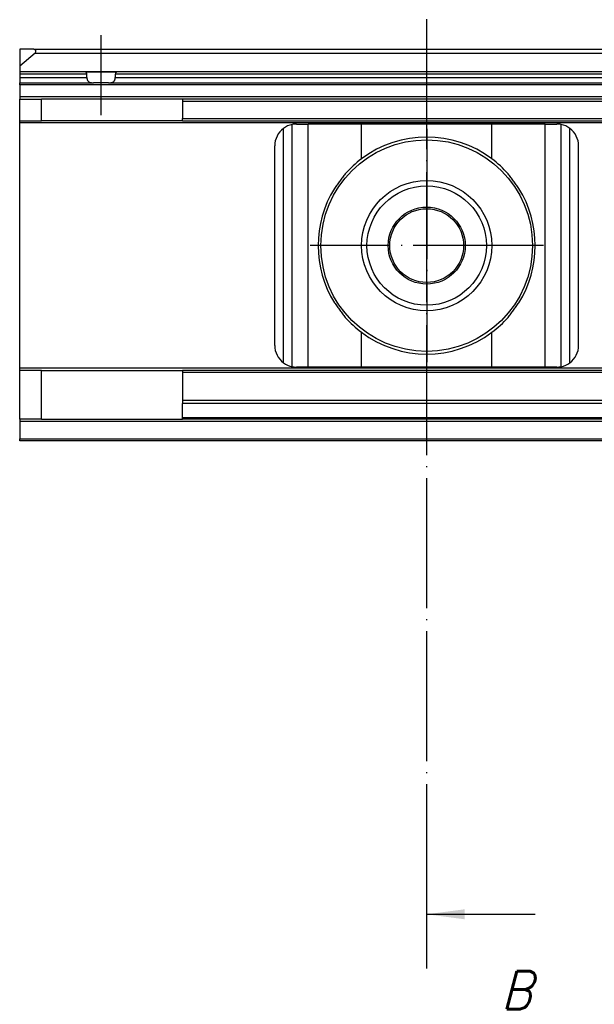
# Model space of a CAD drawing. Header units: millimetres. Extents: x -418 to 1275, y -151 to 443.
# Tile 7 of 47: x -193 to -140, y 301 to 391. Entities that reach past the tile are written whole.
import ezdxf

# ---------------------------------------------------------------- set-up
doc = ezdxf.new("R2010")
doc.units = ezdxf.units.MM
doc.linetypes.add('DOT_CENTER', pattern=[14, 12, -1, 0, -1])
doc.layers.add('1', color=7, linetype='Continuous')
doc.styles.add('CONVERTER_11', font='txt.shx', dxfattribs={"width": 0.9, "oblique": 15})
doc.dimstyles.get("Standard").update_dxf_attribs({"dimtxt": 0.18, "dimasz": 0.18, "dimexe": 0.18, "dimexo": 0.0625, "dimgap": 0.09, "dimtad": 0, "dimtih": 1, "dimtoh": 1, "dimdec": 4, "dimzin": 0, "dimdsep": 46, "dimtxsty": 'Standard', "dimcen": 0.09, "dimadec": 0, "dimazin": 0, "dimtfac": 1, "dimtdec": 4, "dimtofl": 0, "dimtmove": 0, "dimatfit": 3, "dimfxl": 1, "dimtolj": 1, "dimtzin": 0, "dimarcsym": 0})

# ---------------------------------------------------------------- blocks, each defined once
blk = doc.blocks.new('SOPORTE_SV2__21', base_point=(-193.4000000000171, 352.549999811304))
at = {"color": 7, "linetype": 'Continuous'}
for p, q in [((-193.4000000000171, 388.6499998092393), (-193.4000000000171, 387.0984745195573)), ((-192.1004596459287, 388.6499998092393), (-193.4000000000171, 388.6499998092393)), ((-192.1004596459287, 388.6499998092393), (-39.08664379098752, 388.6499998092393)), ((-191.9719021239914, 388.2967909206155), (-193.4000000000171, 387.0984745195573)), ((-193.4000000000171, 387.0984745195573), (-193.4000000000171, 386.5967909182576)), ((-193.4000000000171, 386.5967909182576), (-193.4000000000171, 386.5499998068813)), ((-193.4000000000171, 386.5499998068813), (-193.4000000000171, 386.3499998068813)), ((-187.3430869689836, 386.5499998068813), (-193.4000000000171, 386.5499998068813)), ((-193.4000000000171, 386.3499998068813), (-193.4000000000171, 386.0499998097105)), ((-193.4000000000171, 386.0499998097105), (-193.4000000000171, 385.5499998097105)), ((-187.3430869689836, 386.5499998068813), (-184.4569130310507, 386.5499998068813)), ((-187.2124404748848, 386.0499998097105), (-187.2124404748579, 386.3499998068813)), ((-184.5875595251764, 386.0499998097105), (-184.5875595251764, 386.3499998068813)), ((-138.9912138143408, 386.5499998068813), (-184.4569130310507, 386.5499998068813)), ((-193.4000000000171, 385.3499998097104), (-193.4000000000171, 385.5499998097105)), ((-193.4000000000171, 385.5499998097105), (-186.5873863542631, 385.5499998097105)), ((-193.4000000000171, 385.3499998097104), (-193.4000000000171, 384.2499998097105)), ((-185.212613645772, 385.5499998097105), (-186.5873863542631, 385.5499998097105)), ((-185.212613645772, 385.5499998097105), (-138.9000000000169, 385.5499998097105)), ((-193.4000000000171, 384.2499998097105), (-193.4000000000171, 384.0499998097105)), ((-193.4000000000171, 382.0499998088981), (-193.4000000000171, 384.0499998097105)), ((-193.4000000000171, 384.0499998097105), (-191.4000000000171, 384.0499998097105)), ((-191.4000000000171, 382.0499998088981), (-191.4000000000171, 384.0499998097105)), ((-178.4000000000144, 384.0499998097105), (-191.4000000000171, 384.0499998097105)), ((-178.4000000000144, 384.0499998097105), (-178.4000000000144, 383.8499998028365)), ((-136.1364885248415, 384.0499998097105), (-178.4000000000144, 384.0499998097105)), ((-178.4000000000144, 383.8499998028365), (-178.4000000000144, 382.249999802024)), ((-193.4000000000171, 381.8499998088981), (-193.4000000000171, 382.0499998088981)), ((-193.4000000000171, 382.0499998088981), (-191.4000000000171, 382.0499998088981)), ((-178.4000000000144, 382.0499998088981), (-191.4000000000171, 382.0499998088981)), ((-178.4000000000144, 382.0499998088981), (-178.4000000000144, 382.249999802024)), ((-178.4000000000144, 382.0499998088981), (-39.48664379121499, 382.0499998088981)), ((-193.4000000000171, 359.2499998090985), (-193.4000000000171, 381.8499998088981)), ((-167.8999975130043, 381.7499998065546), (-166.8256722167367, 381.7499998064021)), ((-161.907544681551, 381.7499998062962), (-166.8256722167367, 381.7499998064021)), ((-149.8924503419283, 381.7499998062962), (-161.907544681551, 381.7499998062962)), ((-144.9743228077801, 381.7499998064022), (-149.8924503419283, 381.7499998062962)), ((-144.9743228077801, 381.7499998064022), (-143.8999975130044, 381.7499998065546)), ((-169.8999975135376, 361.3499998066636), (-169.8999975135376, 379.7499998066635)), ((-141.8999975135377, 361.3499998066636), (-141.8999975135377, 379.7499998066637)), ((-166.8256722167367, 359.3499998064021), (-167.8999975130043, 359.3499998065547)), ((-161.907544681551, 359.3499998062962), (-166.8256722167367, 359.3499998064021)), ((-149.8924503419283, 359.3499998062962), (-161.907544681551, 359.3499998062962)), ((-144.9743228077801, 359.3499998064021), (-149.8924503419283, 359.3499998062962)), ((-143.8999975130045, 359.3499998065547), (-144.9743228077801, 359.3499998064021)), ((-193.4000000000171, 359.0499998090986), (-193.4000000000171, 359.2499998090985)), ((-193.4000000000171, 354.5499998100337), (-193.4000000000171, 359.0499998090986)), ((-191.4000000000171, 359.0499998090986), (-193.4000000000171, 359.0499998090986)), ((-191.4000000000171, 359.0499998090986), (-178.4000000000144, 359.0499998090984)), ((-191.4000000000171, 354.5499998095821), (-191.4000000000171, 359.0499998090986)), ((-38.81997712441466, 359.0499998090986), (-178.4000000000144, 359.0499998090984)), ((-178.4000000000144, 359.0499998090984), (-178.4000000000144, 358.8499998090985)), ((-178.4000000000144, 358.8499998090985), (-178.4000000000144, 356.2673751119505)), ((-178.4000000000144, 356.2673751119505), (-178.4000000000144, 355.9860277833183)), ((-39.56489373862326, 356.2673751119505), (-178.4000000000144, 356.2673751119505)), ((-178.4000000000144, 354.6686524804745), (-178.4000000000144, 355.9860277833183)), ((-193.4000000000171, 354.5499998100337), (-193.4000000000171, 354.3499998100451)), ((-191.4000000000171, 354.5499998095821), (-193.4000000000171, 354.5499998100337)), ((-193.4000000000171, 354.3499998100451), (-193.4000000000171, 352.7499998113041)), ((-191.4000000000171, 354.5499998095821), (-178.4000000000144, 354.5499998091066)), ((-178.4000000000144, 354.5499998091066), (-178.4000000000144, 354.6686524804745)), ((-38.41997687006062, 354.5499998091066), (-178.4000000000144, 354.5499998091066)), ((-193.4000000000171, 352.549999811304), (-193.4000000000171, 352.7499998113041)), ((-39.15331045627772, 352.549999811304), (-193.4000000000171, 352.549999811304))]:
    blk.add_line(p, q, dxfattribs=at)
at = {"color": 3, "linetype": 'Continuous'}
for p, q in [((-191.9719021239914, 388.2967909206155), (-39.32211638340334, 388.2967909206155)), ((-193.4000000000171, 386.5967909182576), (-138.9924112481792, 386.5967909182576)), ((-187.2124404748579, 386.3499998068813), (-193.4000000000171, 386.3499998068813)), ((-193.4000000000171, 386.0499998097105), (-187.2124404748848, 386.0499998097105)), ((-138.9673276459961, 386.3499998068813), (-184.5875595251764, 386.3499998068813)), ((-184.5875595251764, 386.0499998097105), (-138.9000000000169, 386.0499998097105)), ((-138.9000000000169, 385.3499998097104), (-193.4000000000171, 385.3499998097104)), ((-138.8106118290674, 384.2499998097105), (-193.4000000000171, 384.2499998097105)), ((-178.4000000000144, 383.8499998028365), (-38.28664379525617, 383.8499998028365)), ((-178.4000000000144, 382.249999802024), (-39.35331046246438, 382.249999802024)), ((-39.61997712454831, 381.8499998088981), (-193.4000000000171, 381.8499998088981)), ((-169.0999975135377, 359.7499998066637), (-169.0999975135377, 381.3499998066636)), ((-168.3020862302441, 359.3908355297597), (-168.3020862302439, 381.7091640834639)), ((-166.8256722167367, 359.3499998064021), (-166.8256722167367, 381.7499998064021)), ((-161.907544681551, 378.5443357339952), (-161.907544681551, 381.7499998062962)), ((-149.8924503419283, 378.544331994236), (-149.8924503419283, 381.7499998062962)), ((-144.9743228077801, 359.3499998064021), (-144.9743228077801, 381.7499998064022)), ((-143.497908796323, 359.3908355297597), (-143.497908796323, 381.7091640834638)), ((-142.6999975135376, 359.7499998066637), (-142.6999975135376, 381.3499998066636)), ((-161.907544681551, 359.3499998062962), (-161.907544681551, 362.5556638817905)), ((-149.8924503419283, 359.3499998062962), (-149.8924503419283, 362.5556676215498)), ((-38.68664379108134, 359.2499998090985), (-193.4000000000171, 359.2499998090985)), ((-38.9533104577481, 358.8499998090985), (-178.4000000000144, 358.8499998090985)), ((-39.37732885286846, 355.9860277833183), (-178.4000000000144, 355.9860277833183)), ((-38.28664353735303, 354.3499998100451), (-193.4000000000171, 354.3499998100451)), ((-38.49907865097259, 354.6686524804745), (-178.4000000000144, 354.6686524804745)), ((-193.4000000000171, 352.7499998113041), (-39.01997712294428, 352.7499998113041))]:
    blk.add_line(p, q, dxfattribs=at)
at = {"color": 7, "linetype": 'Continuous'}
for radius in [9.75, 6, 5.5, 3.549999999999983, 3.399999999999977]:
    blk.add_circle((-155.9000000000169, 370.5499998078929), radius, dxfattribs=at)
for centre, radius, start, end in [((-192.1004596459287, 388.4499998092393), 0.1999999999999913, 309.9999999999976, 90), ((-167.8999975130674, 379.7499998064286), 2.00000000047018, 126.8698976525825, 179.9999999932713), ((-167.8999975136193, 379.7499998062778), 2.000000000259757, 101.598036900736, 126.8698976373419), ((-167.8999975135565, 379.7499998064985), 2.000000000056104, 89.99999998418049, 101.5980369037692), ((-143.8999975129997, 379.749999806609), 1.999999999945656, 78.40196309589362, 90.00000000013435), ((-143.8999975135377, 379.7499998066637), 1.999999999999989, 53.13010235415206, 78.40196308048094), ((-143.8999975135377, 379.7499998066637), 2, 0, 53.13010235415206), ((-155.9000000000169, 370.5499998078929), 10.00000000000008, 53.07601275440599, 126.9239515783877), ((-155.9000000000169, 370.5499998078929), 9.999999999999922, 126.9239515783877, 138.5708018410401), ((-155.9000000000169, 370.5499998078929), 9.999999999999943, 41.42915349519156, 53.07601275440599), ((-155.9000000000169, 370.5499998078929), 9.999999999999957, 148.2362086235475, 211.7637916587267), ((-155.9000000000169, 370.5499998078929), 9.999999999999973, 328.2362602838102, 31.76373943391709), ((-155.8999999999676, 370.5499998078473), 9.999999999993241, 221.4291978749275, 233.07604842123), ((-155.9000000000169, 370.5499998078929), 10.00000000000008, 306.923987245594, 318.5708467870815), ((-155.9000000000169, 370.5499998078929), 10.00000000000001, 233.0760484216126, 306.923987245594), ((-167.8999975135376, 361.3499998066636), 2, 180, 233.1301023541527), ((-143.8999975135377, 361.3499998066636), 1.999999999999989, 306.8698976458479, 0), ((-167.8999975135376, 361.3499998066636), 1.999999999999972, 233.1301023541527, 258.4019630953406), ((-167.8999975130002, 361.3499998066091), 2.000000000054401, 258.4019630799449, 269.9999999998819), ((-143.8999975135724, 361.3499998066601), 2.000000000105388, 270.000000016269, 281.5980369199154), ((-143.8999975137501, 361.3499998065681), 2.00000000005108, 281.5980369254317, 306.8698976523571)]:
    blk.add_arc(centre, radius, start, end, dxfattribs=at)
for points, knots in [([(-187.2124404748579, 386.3499998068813), (-187.2124443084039, 386.3510741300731), (-187.2124518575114, 386.3531865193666), (-187.212737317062, 386.3684236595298), (-187.2153951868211, 386.3952497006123), (-187.2234571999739, 386.4270855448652), (-187.2324856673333, 386.4507629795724), (-187.2406207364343, 386.467944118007), (-187.2491725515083, 386.4828781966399), (-187.2588897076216, 386.4970999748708), (-187.2685632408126, 386.5090458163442), (-187.2788965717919, 386.5197659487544), (-187.2891142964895, 386.5286770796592), (-187.2998401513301, 386.5362933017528), (-187.3107076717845, 386.5423393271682), (-187.3213083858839, 386.5465766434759), (-187.33209481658, 386.5494120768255), (-187.3392920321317, 386.5497969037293), (-187.3430869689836, 386.5499998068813)], [0, 0, 0, 0, 0.0032229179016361, 0.0063370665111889, 0.0457200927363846, 0.0837486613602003, 0.1044878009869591, 0.1216593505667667, 0.1407307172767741, 0.1560497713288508, 0.1732909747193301, 0.1867762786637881, 0.2006738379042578, 0.2139014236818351, 0.2261726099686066, 0.2378862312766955, 0.2480819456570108, 0.2594543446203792, 0.2594543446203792, 0.2594543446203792, 0.2594543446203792]), ([(-187.2124404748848, 386.0499998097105), (-187.2117391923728, 386.0268872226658), (-187.2103344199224, 385.9805897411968), (-187.199062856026, 385.9138723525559), (-187.1809905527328, 385.8498348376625), (-187.1563859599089, 385.7923750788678), (-187.1265636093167, 385.7431202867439), (-187.0936268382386, 385.7022215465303), (-187.0576187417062, 385.6679585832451), (-187.0025708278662, 385.6278539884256), (-186.922804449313, 385.5902905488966), (-186.8172953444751, 385.5643839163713), (-186.7043444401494, 385.551644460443), (-186.6272997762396, 385.5505610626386), (-186.5873863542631, 385.5499998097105)], [0, 0, 0, 0, 0.0693053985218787, 0.1388276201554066, 0.2023418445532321, 0.2685688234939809, 0.3256820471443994, 0.3745393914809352, 0.4256928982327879, 0.4743204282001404, 0.5783774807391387, 0.6875949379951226, 0.7989557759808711, 0.9186606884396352, 0.9186606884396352, 0.9186606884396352, 0.9186606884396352]), ([(-185.212613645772, 385.5499998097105), (-185.1727002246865, 385.5505610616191), (-185.0956555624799, 385.5516444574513), (-184.9827046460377, 385.5643839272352), (-184.8771955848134, 385.5902905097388), (-184.7974290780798, 385.6278540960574), (-184.7423814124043, 385.6679584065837), (-184.70637254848, 385.7022222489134), (-184.6734387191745, 385.7431176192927), (-184.6499607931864, 385.7818885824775), (-184.6326475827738, 385.8181083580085), (-184.6205832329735, 385.8484509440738), (-184.6103580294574, 385.8802995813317), (-184.6022988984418, 385.9119633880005), (-184.595806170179, 385.944923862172), (-184.5912247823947, 385.9782377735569), (-184.5881551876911, 386.0139492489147), (-184.5877691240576, 386.037314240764), (-184.5875595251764, 386.0499998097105)], [0, 0, 0, 0, 0.1197049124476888, 0.2310657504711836, 0.3402832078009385, 0.4443402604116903, 0.4929677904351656, 0.5441212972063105, 0.5929786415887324, 0.6500918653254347, 0.6796245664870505, 0.7133516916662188, 0.7479659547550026, 0.7799013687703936, 0.8113199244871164, 0.8486980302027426, 0.8807312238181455, 0.9187819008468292, 0.9187819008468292, 0.9187819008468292, 0.9187819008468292]), ([(-184.4569130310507, 386.5499998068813), (-184.4601095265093, 386.5498528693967), (-184.4673041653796, 386.5495221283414), (-184.4781386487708, 386.546800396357), (-184.4892916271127, 386.5423388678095), (-184.4997465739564, 386.536523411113), (-184.5105138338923, 386.5289756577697), (-184.5211612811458, 386.5197725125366), (-184.5317725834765, 386.5086581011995), (-184.545464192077, 386.4916169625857), (-184.5608965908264, 386.4665279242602), (-184.5725224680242, 386.438815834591), (-184.5796789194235, 386.4146921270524), (-184.5838816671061, 386.3953898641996), (-184.5865615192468, 386.3755735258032), (-184.5873942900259, 386.3613866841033), (-184.587548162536, 386.3531865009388), (-184.5875556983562, 386.3510741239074), (-184.5875595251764, 386.3499998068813)], [0, 0, 0, 0, 0.0095826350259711, 0.0215685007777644, 0.0332821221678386, 0.0455533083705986, 0.0573640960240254, 0.072678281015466, 0.0876906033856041, 0.1034049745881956, 0.1381912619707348, 0.1756508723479, 0.193191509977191, 0.213634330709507, 0.2348487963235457, 0.2531162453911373, 0.2562303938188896, 0.2594533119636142, 0.2594533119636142, 0.2594533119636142, 0.2594533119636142]), ([(-163.3977396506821, 377.1669401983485), (-163.4835310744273, 377.0571044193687), (-163.6564348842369, 376.835741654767), (-163.9093494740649, 376.5005692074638), (-164.1594269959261, 376.1601779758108), (-164.3207653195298, 375.9302962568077), (-164.4022553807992, 375.8141857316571)], [0, 0, 0, 0, 0.4181041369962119, 0.8426460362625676, 1.259619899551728, 1.685167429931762, 1.685167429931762, 1.685167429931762, 1.685167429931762]), ([(-147.3977398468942, 375.81417802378), (-147.4792298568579, 375.9302887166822), (-147.6405680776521, 376.1601707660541), (-147.8906454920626, 376.5005624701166), (-148.1435600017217, 376.8357353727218), (-148.3164637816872, 377.0570984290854), (-148.4022551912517, 377.1669343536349)], [0, 0, 0, 0, 0.4255478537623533, 0.8425220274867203, 1.267064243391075, 1.685168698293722, 1.685168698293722, 1.685168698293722, 1.685168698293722]), ([(-164.4022553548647, 365.2858138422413), (-164.3207652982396, 365.1697033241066), (-164.1594269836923, 364.9398216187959), (-163.9093494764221, 364.5994304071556), (-163.6564349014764, 364.2642579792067), (-163.4835311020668, 364.0428952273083), (-163.3977396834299, 363.9330594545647)], [0, 0, 0, 0, 0.4255475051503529, 0.8425213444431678, 1.267063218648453, 1.685167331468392, 1.685167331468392, 1.685167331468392, 1.685167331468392]), ([(-148.4022551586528, 363.9330652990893), (-148.3164637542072, 364.0429012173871), (-148.1435599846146, 364.2642642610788), (-147.8906454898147, 364.5994371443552), (-147.640568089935, 364.9398288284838), (-147.4792298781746, 365.1697108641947), (-147.3977398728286, 365.2858215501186)], [0, 0, 0, 0, 0.4181044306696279, 0.8426466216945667, 1.259620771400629, 1.685168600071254, 1.685168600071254, 1.685168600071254, 1.685168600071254])]:
    blk.add_open_spline(points, degree=3, knots=knots, dxfattribs=at)
at = {"layer": '1', "color": 2, "linetype": 'DOT_CENTER'}
for p, q in [((-155.9000000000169, 381.2999998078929), (-155.9000000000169, 359.7999998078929)), ((-145.1500000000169, 370.5499998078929), (-166.6500000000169, 370.5499998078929))]:
    blk.add_line(p, q, dxfattribs=at)
blk = doc.blocks.new('D-D__20', base_point=(-156.1500000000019, 313.122241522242))
at = {"layer": '1', "color": 2, "linetype": 'DOT_CENTER'}
blk.add_line((-155.9000000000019, 308.921685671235), (-155.9000000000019, 406.556198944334), dxfattribs=at)
at = {"layer": '1', "color": 7}
blk.add_solid([(-152.4000000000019, 309.3824694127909), (-152.4000000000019, 308.4609019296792), (-155.9000000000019, 308.921685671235)], dxfattribs=at)
at = {"layer": '1', "color": 7, "insert": (-147.6500000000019, 301.921685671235), "char_height": 3.5, "attachment_point": 5, "line_spacing_factor": 1.20048019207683, "style": 'CONVERTER_11'}
blk.add_mtext('B', dxfattribs=at)
at = {"layer": '1', "color": 7, "linetype": 'Continuous', "has_arrowhead": 0}
for points in [[(-155.9000000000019, 308.921685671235), (-155.9000000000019, 313.921685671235)], [(-155.9000000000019, 308.921685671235), (-145.9000000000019, 308.921685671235)], [(-155.9000000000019, 303.921685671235), (-155.9000000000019, 308.921685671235)]]:
    blk.add_leader(points, dimstyle='Standard', dxfattribs=at)
blk = doc.blocks.new('Front3', base_point=(-105.9000000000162, 370.599999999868))
at = {"layer": '1', "color": 2, "linetype": 'DOT_CENTER'}
blk.add_line((-185.9000000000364, 382.584237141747), (-185.9000000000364, 389.939558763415), dxfattribs=at)
blk.add_blockref('SOPORTE_SV2__21', (-193.4000000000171, 352.549999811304))
at = {"layer": '1'}
blk.add_blockref('D-D__20', (-156.1500000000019, 313.122241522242), dxfattribs=at)

msp = doc.modelspace()

# ---------------------------------------------------------------- block references
msp.add_blockref('Front3', (-105.9000000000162, 370.599999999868))

doc.saveas('drawing.dxf')
